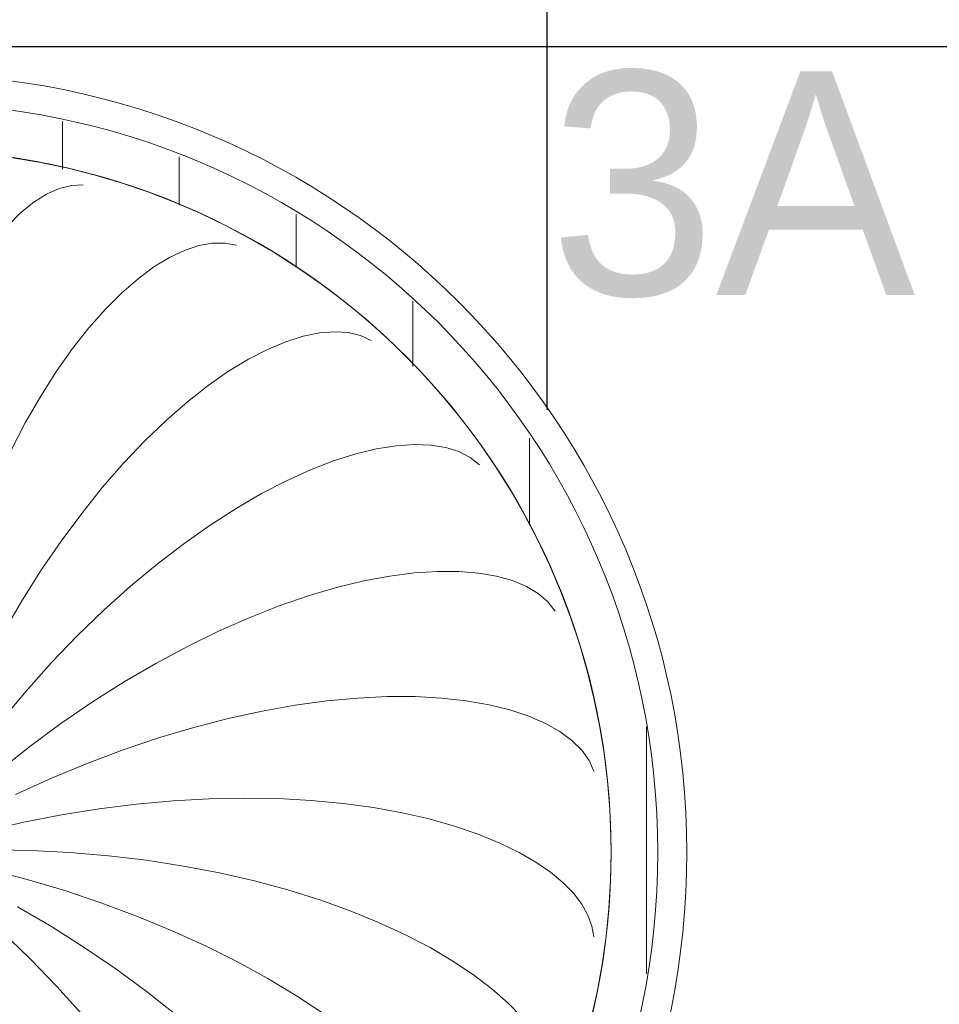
# Model space of a CAD drawing. Header units: metres. Extents: x -31 to 96, y -24 to 31.
# Tile 40 of 155: x -4.701 to -4.111, y -7.492 to -6.859. Entities that reach past the tile are written whole.
import ezdxf

# ---------------------------------------------------------------- set-up
doc = ezdxf.new("R2010")
doc.units = ezdxf.units.M
for name, color, linetype, lineweight in [('A-CLNG-PATT', 13, 'Continuous', 18), ('E-LITE-EQPM', 33, 'Continuous', 18), ('G-ANNO-TEXT', 231, 'Continuous', 9)]:
    doc.layers.add(name, color=color, linetype=linetype, lineweight=lineweight)
doc.styles.add('Century Gothic', font='GOTHIC.TTF', dxfattribs={"height": 0.143711})
pattern_1 = [(90, (4.776, 7.394), (-0.075, 5e-18), [])]

# ---------------------------------------------------------------- blocks, each defined once
blk = doc.blocks.new('FP_15-PLANTA DE TETO - LUMINOTÉCNICO')
at = {"layer": 'E-LITE-EQPM'}
for p, q in [((0.10006, 0.42655), (0.09198, 0.42298)), ((0.10793, 0.42853), (0.10006, 0.42655)), ((0.11552, 0.42892), (0.10793, 0.42853)), ((0.08377, 0.41783), (0.0755, 0.41112)), ((0.09198, 0.42298), (0.08377, 0.41783)), ((0.0755, 0.41112), (0.06725, 0.40286)), ((0.18053, 0.38683), (0.17091, 0.38227)), ((0.18973, 0.38988), (0.18053, 0.38683)), ((0.19843, 0.39143), (0.18973, 0.38988)), ((0.20655, 0.39148), (0.19843, 0.39143)), ((0.21401, 0.39007), (0.20655, 0.39148)), ((0.17091, 0.38227), (0.16094, 0.3762)), ((0.16094, 0.3762), (0.1507, 0.36863)), ((0.1507, 0.36863), (0.14028, 0.35957)), ((0.14028, 0.35957), (0.12975, 0.34906)), ((0.12975, 0.34906), (0.1192, 0.33712)), ((0.1192, 0.33712), (0.1087, 0.32379)), ((0.25676, 0.33161), (0.24563, 0.32808)), ((0.26719, 0.33376), (0.25676, 0.33161)), ((0.27685, 0.33454), (0.26719, 0.33376)), ((0.28567, 0.33399), (0.27685, 0.33454)), ((0.29357, 0.33212), (0.28567, 0.33399)), ((0.30048, 0.32897), (0.29357, 0.33212)), ((0.1087, 0.32379), (0.09834, 0.30911)), ((0.23389, 0.32315), (0.22162, 0.31683)), ((0.24563, 0.32808), (0.23389, 0.32315)), ((0.22162, 0.31683), (0.2089, 0.30911)), ((0.09834, 0.30911), (0.08819, 0.29314)), ((0.2089, 0.30911), (0.19582, 0.30001)), ((0.19582, 0.30001), (0.18246, 0.28955)), ((0.08819, 0.29314), (0.07831, 0.27593)), ((0.18246, 0.28955), (0.16892, 0.27775)), ((0.07831, 0.27593), (0.06879, 0.25754)), ((0.16892, 0.27775), (0.15526, 0.26464)), ((0.15526, 0.26464), (0.14159, 0.25026)), ((0.3165, 0.26125), (0.30393, 0.25925)), ((0.32815, 0.26205), (0.3165, 0.26125)), ((0.3388, 0.26166), (0.32815, 0.26205)), ((0.34837, 0.26013), (0.3388, 0.26166)), ((0.3568, 0.2575), (0.34837, 0.26013)), ((0.29051, 0.25602), (0.27632, 0.25154)), ((0.30393, 0.25925), (0.29051, 0.25602)), ((0.36403, 0.25381), (0.3568, 0.2575)), ((0.37, 0.24912), (0.36403, 0.25381)), ((0.14159, 0.25026), (0.12798, 0.23466)), ((0.27632, 0.25154), (0.26146, 0.2458)), ((0.26146, 0.2458), (0.246, 0.2388)), ((0.12798, 0.23466), (0.11452, 0.21788)), ((0.246, 0.2388), (0.23004, 0.23055)), ((0.23004, 0.23055), (0.21367, 0.22105)), ((0.11452, 0.21788), (0.10128, 0.2)), ((0.21367, 0.22105), (0.19698, 0.21032)), ((0.19698, 0.21032), (0.18006, 0.19839)), ((0.10128, 0.2), (0.08834, 0.18106)), ((0.18006, 0.19839), (0.163, 0.18529)), ((0.163, 0.18529), (0.1459, 0.17105)), ((0.08834, 0.18106), (0.07577, 0.16115)), ((0.31237, 0.17757), (0.2957, 0.17443)), ((0.32817, 0.17962), (0.31237, 0.17757)), ((0.34302, 0.18061), (0.32817, 0.17962)), ((0.35682, 0.18057), (0.34302, 0.18061)), ((0.36951, 0.17953), (0.35682, 0.18057)), ((0.38101, 0.17754), (0.36951, 0.17953)), ((0.39126, 0.17464), (0.38101, 0.17754)), ((0.1459, 0.17105), (0.12884, 0.15572)), ((0.2957, 0.17443), (0.27824, 0.1702)), ((0.4002, 0.17089), (0.39126, 0.17464)), ((0.40777, 0.16633), (0.4002, 0.17089)), ((0.26008, 0.16485), (0.24132, 0.15839)), ((0.27824, 0.1702), (0.26008, 0.16485)), ((0.41392, 0.16103), (0.40777, 0.16633)), ((0.07577, 0.16115), (0.06365, 0.14033)), ((0.24132, 0.15839), (0.22205, 0.15081)), ((0.41861, 0.15506), (0.41392, 0.16103)), ((0.12884, 0.15572), (0.11191, 0.13935)), ((0.22205, 0.15081), (0.20238, 0.14212)), ((0.11191, 0.13935), (0.0952, 0.12201)), ((0.20238, 0.14212), (0.18239, 0.13235)), ((0.18239, 0.13235), (0.16218, 0.1215)), ((0.0952, 0.12201), (0.07879, 0.10374)), ((0.16218, 0.1215), (0.14185, 0.10961)), ((0.14185, 0.10961), (0.12151, 0.09672)), ((0.07879, 0.10374), (0.06276, 0.08462)), ((0.12151, 0.09672), (0.10123, 0.08286)), ((0.27208, 0.09742), (0.25157, 0.09463)), ((0.29184, 0.09925), (0.27208, 0.09742)), ((0.31075, 0.10014), (0.29184, 0.09925)), ((0.32872, 0.10012), (0.31075, 0.10014)), ((0.34566, 0.09921), (0.32872, 0.10012)), ((0.3615, 0.09746), (0.34566, 0.09921)), ((0.37615, 0.0949), (0.3615, 0.09746)), ((0.38955, 0.09159), (0.37615, 0.0949)), ((0.23039, 0.09085), (0.20865, 0.0861)), ((0.25157, 0.09463), (0.23039, 0.09085)), ((0.40163, 0.08757), (0.38955, 0.09159)), ((0.10123, 0.08286), (0.08113, 0.06809)), ((0.20865, 0.0861), (0.18645, 0.08035)), ((0.41234, 0.08291), (0.40163, 0.08757)), ((0.42161, 0.07766), (0.41234, 0.08291)), ((0.18645, 0.08035), (0.16389, 0.07362)), ((0.4294, 0.0719), (0.42161, 0.07766)), ((0.16389, 0.07362), (0.14107, 0.06592)), ((0.43567, 0.06568), (0.4294, 0.0719)), ((0.08113, 0.06809), (0.06128, 0.05245)), ((0.14107, 0.06592), (0.11808, 0.05726)), ((0.44039, 0.05907), (0.43567, 0.06568)), ((0.11808, 0.05726), (0.09505, 0.04768)), ((0.44353, 0.05215), (0.44039, 0.05907)), ((0.09505, 0.04768), (0.07206, 0.03719)), ((0.17324, 0.03318), (0.14969, 0.03104)), ((0.19634, 0.03448), (0.17324, 0.03318)), ((0.21889, 0.03494), (0.19634, 0.03448)), ((0.24081, 0.03459), (0.21889, 0.03494)), ((0.262, 0.03344), (0.24081, 0.03459)), ((0.28238, 0.03152), (0.262, 0.03344)), ((0.12579, 0.02804), (0.10164, 0.02418)), ((0.14969, 0.03104), (0.12579, 0.02804)), ((0.30185, 0.02887), (0.28238, 0.03152)), ((0.32034, 0.02552), (0.30185, 0.02887)), ((0.33776, 0.02152), (0.32034, 0.02552)), ((0.07734, 0.01948), (0.05299, 0.01393)), ((0.10164, 0.02418), (0.07734, 0.01948)), ((0.35406, 0.01692), (0.33776, 0.02152)), ((0.36915, 0.01176), (0.35406, 0.01692)), ((0.38299, 0.0061), (0.36915, 0.01176)), ((0.08167, 0.00129), (0.0561, 0.00174)), ((0.10697, 0), (0.08167, 0.00129)), ((0.3955, 0), (0.38299, 0.0061))]:
    blk.add_line(p, q, dxfattribs=at)
at = {"layer": 'E-LITE-EQPM', "flags": 128}
blk.add_lwpolyline([(0.07032, 0.44634), (0.08812, 0.4433), (0.10578, 0.43955), (0.12327, 0.43509), (0.14058, 0.42995), (0.15766, 0.42411), (0.17449, 0.41759), (0.19106, 0.41041), (0.20732, 0.40257), (0.22325, 0.39409), (0.23884, 0.38497), (0.25404, 0.37524), (0.26885, 0.36491), (0.28323, 0.354), (0.29716, 0.34252), (0.31062, 0.33049), (0.32359, 0.31794), (0.33605, 0.30487), (0.34798, 0.29132), (0.35935, 0.2773), (0.37015, 0.26283), (0.38037, 0.24795), (0.38999, 0.23267), (0.39898, 0.21702), (0.40734, 0.20102), (0.41506, 0.1847), (0.42211, 0.16808), (0.4285, 0.1512), (0.43421, 0.13407), (0.43922, 0.11673), (0.44354, 0.0992), (0.44716, 0.08151), (0.45006, 0.06369), (0.45225, 0.04577), (0.45372, 0.02778), (0.45447, 0.00975), (0.45458, 0)], dxfattribs=at)
blk = doc.blocks.new('FP_16-PLANTA DE TETO - LUMINOTÉCNICO')
at = {"layer": 'E-LITE-EQPM'}
for p, q in [((0.13182, -0.00211), (0.10697, 0)), ((0.40617, -0.00617), (0.3955, 0)), ((0.15619, -0.00502), (0.13182, -0.00211)), ((0.17997, -0.0087), (0.15619, -0.00502)), ((0.41555, -0.01264), (0.40617, -0.00617)), ((0.07953, -0.01729), (0.05486, -0.01081)), ((0.20308, -0.01313), (0.17997, -0.0087)), ((0.42361, -0.01933), (0.41555, -0.01264)), ((0.10375, -0.02451), (0.07953, -0.01729)), ((0.22542, -0.01826), (0.20308, -0.01313)), ((0.24688, -0.02406), (0.22542, -0.01826)), ((0.1274, -0.03245), (0.10375, -0.02451)), ((0.2674, -0.03046), (0.24688, -0.02406)), ((0.43033, -0.0262), (0.42361, -0.01933)), ((0.28688, -0.03743), (0.2674, -0.03046)), ((0.43568, -0.03319), (0.43033, -0.0262)), ((0.09507, -0.04764), (0.07326, -0.03488)), ((0.1504, -0.04105), (0.1274, -0.03245)), ((0.30524, -0.04491), (0.28688, -0.03743)), ((0.43964, -0.04023), (0.43568, -0.03319)), ((0.17265, -0.05027), (0.1504, -0.04105)), ((0.44221, -0.04726), (0.43964, -0.04023)), ((0.08115, -0.06806), (0.06299, -0.05049)), ((0.11617, -0.06096), (0.09507, -0.04764)), ((0.19407, -0.06005), (0.17265, -0.05027)), ((0.32241, -0.05283), (0.30524, -0.04491)), ((0.44338, -0.05421), (0.44221, -0.04726)), ((0.33833, -0.06112), (0.32241, -0.05283)), ((0.13647, -0.07477), (0.11617, -0.06096)), ((0.21457, -0.07033), (0.19407, -0.06005)), ((0.35294, -0.06973), (0.33833, -0.06112)), ((0.09849, -0.086), (0.08115, -0.06806)), ((0.15591, -0.089), (0.13647, -0.07477)), ((0.23407, -0.08105), (0.21457, -0.07033)), ((0.36617, -0.07858), (0.35294, -0.06973)), ((0.2525, -0.09214), (0.23407, -0.08105)), ((0.37799, -0.0876), (0.36617, -0.07858)), ((0.11495, -0.10423), (0.09849, -0.086)), ((0.38835, -0.09671), (0.37799, -0.0876)), ((0.1744, -0.10358), (0.15591, -0.089)), ((0.26979, -0.10353), (0.2525, -0.09214)), ((0.39721, -0.10583), (0.38835, -0.09671))]:
    blk.add_line(p, q, dxfattribs=at)
at = {"layer": 'E-LITE-EQPM', "flags": 128}
blk.add_lwpolyline([(0.45458, 0), (0.45422, -0.01805), (0.45314, -0.03607), (0.45133, -0.05403), (0.44881, -0.07191), (0.44558, -0.08967), (0.44164, -0.10729)], dxfattribs=at)
blk = doc.blocks.new('PENDENTE-BACIA-SALAS_0002 - 600 diameter-V14-PLANTA DE TETO - LUMINOTÉCNICO')
at = {"layer": 'E-LITE-EQPM'}
h = blk.add_hatch(dxfattribs=at)
h.set_pattern_fill('FP_5', color=256, style=0, pattern_type=2)
h.set_pattern_definition(pattern_1)
h.paths.add_polyline_path([(-0.47812, 0), (-0.44812, 0), (-0.44196, 0.07429), (-0.42367, 0.14655), (-0.3917, 0.21791), (-0.35032, 0.28008), (-0.30246, 0.33207), (-0.24305, 0.37817), (-0.17363, 0.41486), (-0.10458, 0.43804), (-0.03404, 0.44981), (0.04132, 0.44967), (0.11719, 0.43645), (0.18453, 0.41333), (0.25009, 0.37785), (0.30892, 0.33207), (0.35941, 0.27722), (0.40018, 0.21482), (0.43012, 0.14655), (0.44879, 0.06981), (0.45458, 0), (0.48458, 0), (0.47865, 0.0753), (0.45899, 0.15364), (0.42935, 0.22305), (0.38921, 0.28696), (0.33956, 0.34381), (0.28164, 0.39219), (0.21686, 0.43091), (0.14682, 0.45903), (0.07832, 0.47544), (0.00323, 0.48135), (-0.07499, 0.47472), (-0.14552, 0.45779), (-0.2153, 0.42889), (-0.28098, 0.38833), (-0.33795, 0.33941), (-0.38668, 0.28214), (-0.42687, 0.21559), (-0.45538, 0.14535), (-0.47263, 0.06981), (-0.47381, 0.05474)], flags=0)
h = blk.add_hatch(dxfattribs=at)
h.set_pattern_fill('FP_5', color=256, style=0, pattern_type=2)
h.set_pattern_definition(pattern_1)
h.paths.add_polyline_path([(0.00323, -0.48135), (0.08145, -0.47472), (0.15197, -0.45779), (0.22176, -0.42889), (0.28744, -0.38833), (0.34441, -0.33941), (0.39314, -0.28214), (0.43333, -0.21559), (0.46134, -0.14742), (0.47908, -0.06981), (0.48458, 0), (0.45458, 0), (0.44842, -0.07429), (0.43012, -0.14655), (0.39816, -0.21791), (0.35678, -0.28008), (0.30892, -0.33207), (0.2495, -0.37817), (0.18009, -0.41486), (0.11104, -0.43804), (0.0405, -0.44981), (-0.03486, -0.44967), (-0.1083, -0.43729), (-0.17808, -0.41333), (-0.24364, -0.37785), (-0.30246, -0.33207), (-0.35295, -0.27722), (-0.39372, -0.21482), (-0.42367, -0.14655), (-0.44196, -0.07429), (-0.44812, 0), (-0.47812, 0), (-0.47219, -0.0753), (-0.45253, -0.15364), (-0.42289, -0.22305), (-0.38275, -0.28696), (-0.33311, -0.34381), (-0.27518, -0.39219), (-0.2104, -0.43091), (-0.14036, -0.45903), (-0.07186, -0.47544), (-0.02837, -0.47886)], flags=0)
for radius, start, end in [(0.5, 0, 180), (0.48135, 0, 180), (0.45135, 0, 180), (0.5, 180, 0), (0.48135, 180, 0), (0.45135, 180, 360)]:
    blk.add_arc((0.00323, 0), radius, start, end, dxfattribs=at)
for name in ['FP_15-PLANTA DE TETO - LUMINOTÉCNICO', 'FP_16-PLANTA DE TETO - LUMINOTÉCNICO']:
    blk.add_blockref(name, (0, 0), dxfattribs=at)

msp = doc.modelspace()

# ---------------------------------------------------------------- hatches: boundary and pattern name
at = {"layer": 'A-CLNG-PATT', "lineweight": 25}
h = msp.add_hatch(dxfattribs=at)
h.set_pattern_fill('FP_2', color=256, style=0, pattern_type=2)
h.set_pattern_definition([(180, (12.512, -5.627), (8e-17, 0.625), []), (90, (12.512, -5.627), (0.625, -4e-17), [])])
h.paths.add_polyline_path([(8.73663, -10.62691), (21.88273, -10.62691), (21.88273, -0.62691), (-2.48351, -0.62691), (-2.48351, -3.75274), (-6.86277, -3.75274), (-6.86277, -8.76459), (-2.48727, -8.76459), (-2.48727, -10.62691), (-2.48326, -10.62691), (-2.48326, -10.01762), (-1.87366, -10.01762), (-1.87366, -10.62691), (8.70428, -10.62691)], flags=0)
h.paths.add_polyline_path([(1.26174, -10.61915), (1.26174, -10.00955), (1.87134, -10.00955), (1.87134, -10.61915), (1.54976, -10.61915)], flags=0)
h.paths.add_polyline_path([(5.01243, -10.61915), (5.01243, -10.00955), (5.62203, -10.00955), (5.62203, -10.61915)], flags=0)
h.paths.add_polyline_path([(17.94245, -10.61915), (17.5151, -10.61915), (17.5151, -10.00955), (18.1247, -10.00955), (18.1247, -10.61915), (18.12181, -10.61915)], flags=0)
h.paths.add_polyline_path([(14.98663, -10.61915), (14.37703, -10.61915), (14.37703, -10.00955), (14.98663, -10.00955)], flags=0)
h.paths.add_polyline_path([(20.65203, -10.61915), (20.6401, -10.61915), (20.6401, -10.00955), (21.2497, -10.00955), (21.2497, -10.61915)], flags=0)
h.paths.add_polyline_path([(8.73663, -10.61915), (8.12703, -10.61915), (8.12703, -10.00955), (8.73663, -10.00955)], flags=0)
h.paths.add_polyline_path([(11.27743, -10.61915), (11.27743, -10.00955), (11.88703, -10.00955), (11.88703, -10.61915)], flags=0)
h.paths.add_polyline_path([(-5.85897, -8.38445), (-5.98897, -8.38368), (-5.98897, -8.22445), (-5.82897, -8.22445), (-5.82897, -8.38445), (-5.83897, -8.38445)], flags=0)
h.paths.add_polyline_path([(-4.70897, -8.38445), (-4.73897, -8.38445), (-4.73897, -8.22445), (-4.57897, -8.22445), (-4.57897, -8.38445), (-4.60897, -8.38445)], flags=0)
h.paths.add_polyline_path([(-3.34574, -8.38445), (-3.48897, -8.38445), (-3.48897, -8.22445), (-3.32897, -8.22445), (-3.32955, -8.38445), (-3.33897, -8.38445)], flags=0)
h.paths.add_polyline_path([(2.83238, -8.38445), (2.75653, -8.38445), (2.75653, -8.22445), (2.91653, -8.22445), (2.91653, -8.38445), (2.88653, -8.38445)], flags=0)
h.paths.add_polyline_path([(-0.94388, -8.38445), (-0.99347, -8.38445), (-0.99347, -8.22445), (-0.83347, -8.22445), (-0.83347, -8.38445), (-0.92966, -8.38445)], flags=0)
h.paths.add_polyline_path([(1.56747, -8.38445), (1.50653, -8.38445), (1.50653, -8.22445), (1.66653, -8.22445), (1.66653, -8.38445), (1.58103, -8.38445)], flags=0)
h.paths.add_polyline_path([(0.3733, -8.38445), (0.25653, -8.38445), (0.25653, -8.22445), (0.41653, -8.22445), (0.41653, -8.38445), (0.38147, -8.38445)], flags=0)
h.paths.add_polyline_path([(2.13588, -7.89444), (2.05766, -7.88829), (1.98137, -7.86997), (1.90888, -7.83995), (1.84104, -7.79814), (1.78165, -7.74721), (1.73137, -7.68834), (1.69038, -7.62144), (1.66035, -7.54895), (1.64546, -7.48694), (1.27399, -7.48694), (1.25767, -7.55243), (1.22908, -7.62144), (1.18809, -7.68834), (1.13713, -7.748), (1.07747, -7.79895), (1.01057, -7.83995), (0.93809, -7.86997), (0.85867, -7.88854), (0.78358, -7.89444), (0.70536, -7.88829), (0.62907, -7.86997), (0.55658, -7.83995), (0.48874, -7.79814), (0.42935, -7.74721), (0.37907, -7.68834), (0.33653, -7.6177), (0.30805, -7.54895), (0.28974, -7.47266), (0.28358, -7.39445), (0.28974, -7.31623), (0.30949, -7.23647), (0.33808, -7.16745), (0.37907, -7.10055), (0.43003, -7.04089), (0.48969, -6.98994), (0.55658, -6.94894), (0.62907, -6.91892), (0.70849, -6.90036), (0.78358, -6.89445), (0.8618, -6.9006), (0.93809, -6.91892), (1.01057, -6.94894), (1.07842, -6.99075), (1.13781, -7.04168), (1.18878, -7.10169), (1.21728, -7.14819), (1.21728, -6.87734), (1.82688, -6.87734), (1.82701, -7.00273), (1.84199, -6.98994), (1.90888, -6.94894), (1.98137, -6.91892), (2.06079, -6.90036), (2.1392, -6.89471), (2.2141, -6.9006), (2.29039, -6.91892), (2.36287, -6.94894), (2.43072, -6.99075), (2.49011, -7.04168), (2.54109, -7.10169), (2.58138, -7.16745), (2.61141, -7.23994), (2.62995, -7.31915), (2.63588, -7.39445), (2.62972, -7.47266), (2.60997, -7.55243), (2.58138, -7.62144), (2.54039, -7.68834), (2.48943, -7.748), (2.42977, -7.79895), (2.35869, -7.84168), (2.29039, -7.86997), (2.21097, -7.88854), (2.1392, -7.89418)], flags=0)
h.paths.add_polyline_path([(-0.56912, -7.89444), (-0.64734, -7.88829), (-0.72363, -7.86997), (-0.79612, -7.83995), (-0.86396, -7.79814), (-0.92335, -7.74721), (-0.97363, -7.68834), (-1.01462, -7.62144), (-1.04465, -7.54895), (-1.06296, -7.47266), (-1.06912, -7.39445), (-1.06296, -7.31623), (-1.04321, -7.23647), (-1.01462, -7.16745), (-0.97363, -7.10055), (-0.92267, -7.04089), (-0.86301, -6.98994), (-0.79612, -6.94894), (-0.72363, -6.91892), (-0.64178, -6.90017), (-0.56912, -6.89445), (-0.4909, -6.9006), (-0.41461, -6.91892), (-0.34213, -6.94894), (-0.27518, -6.98998), (-0.21489, -7.04168), (-0.16391, -7.10169), (-0.12362, -7.16745), (-0.09359, -7.23994), (-0.07528, -7.31623), (-0.06912, -7.39445), (-0.07528, -7.47266), (-0.09503, -7.55243), (-0.12362, -7.62144), (-0.16461, -7.68834), (-0.21557, -7.748), (-0.27523, -7.79895), (-0.34213, -7.83995), (-0.41461, -7.86997), (-0.49467, -7.88859), (-0.55435, -7.89328)], flags=0)
h.paths.add_polyline_path([(-3.42063, -7.89444), (-3.49885, -7.88829), (-3.57514, -7.86997), (-3.64763, -7.83995), (-3.71547, -7.79814), (-3.77486, -7.74721), (-3.82514, -7.68834), (-3.86613, -7.62144), (-3.89616, -7.54895), (-3.91448, -7.47266), (-3.92063, -7.39445), (-3.91448, -7.31623), (-3.89472, -7.23647), (-3.86613, -7.16745), (-3.82514, -7.10055), (-3.77418, -7.04089), (-3.71452, -6.98994), (-3.64763, -6.94894), (-3.57514, -6.91892), (-3.49572, -6.90036), (-3.41973, -6.89452), (-3.34242, -6.9006), (-3.26612, -6.91892), (-3.19364, -6.94894), (-3.12674, -6.98994), (-3.0664, -7.04168), (-3.01543, -7.10169), (-2.97513, -7.16745), (-2.94511, -7.23994), (-2.92679, -7.31623), (-2.92063, -7.39445), (-2.92679, -7.47266), (-2.94654, -7.55243), (-2.97513, -7.62144), (-3.01612, -7.68834), (-3.06708, -7.748), (-3.12854, -7.80006), (-3.19364, -7.83995), (-3.26612, -7.86997), (-3.34554, -7.88854), (-3.41181, -7.89375)], flags=0)
h.paths.add_polyline_path([(-4.77293, -7.89444), (-4.85115, -7.88829), (-4.92744, -7.86997), (-4.99993, -7.83995), (-5.06777, -7.79814), (-5.12716, -7.74721), (-5.17744, -7.68834), (-5.21843, -7.62144), (-5.24846, -7.54895), (-5.26678, -7.47266), (-5.27293, -7.39445), (-5.26678, -7.31623), (-5.24702, -7.23647), (-5.21843, -7.16745), (-5.17744, -7.10055), (-5.12649, -7.04089), (-5.06682, -6.98994), (-4.99993, -6.94894), (-4.92744, -6.91892), (-4.84802, -6.90036), (-4.77293, -6.89445), (-4.69472, -6.9006), (-4.61842, -6.91892), (-4.54594, -6.94894), (-4.47809, -6.99075), (-4.41871, -7.04168), (-4.36773, -7.10169), (-4.32743, -7.16745), (-4.29741, -7.23994), (-4.27886, -7.31915), (-4.27293, -7.39445), (-4.27909, -7.47266), (-4.29884, -7.55243), (-4.32743, -7.62144), (-4.36843, -7.68834), (-4.41938, -7.748), (-4.47904, -7.79895), (-4.54594, -7.83995), (-4.61842, -7.86997), (-4.69784, -7.88854), (-4.75816, -7.89328)], flags=0)
h.paths.add_polyline_path([(-6.12063, -7.89444), (-6.2014, -7.88768), (-6.27514, -7.86997), (-6.34763, -7.83995), (-6.41547, -7.79814), (-6.47486, -7.74721), (-6.52514, -7.68834), (-6.56613, -7.62144), (-6.59616, -7.54895), (-6.61448, -7.47266), (-6.62063, -7.39445), (-6.61448, -7.31623), (-6.59472, -7.23647), (-6.56613, -7.16745), (-6.52514, -7.10055), (-6.47418, -7.04089), (-6.41452, -6.98994), (-6.34763, -6.94894), (-6.27514, -6.91892), (-6.19572, -6.90036), (-6.1167, -6.89476), (-6.04242, -6.9006), (-5.96612, -6.91892), (-5.89261, -6.94958), (-5.82579, -6.99075), (-5.7664, -7.04168), (-5.71543, -7.10169), (-5.67513, -7.16745), (-5.64511, -7.23994), (-5.62656, -7.31915), (-5.62063, -7.39445), (-5.62679, -7.47266), (-5.64654, -7.55243), (-5.67513, -7.62144), (-5.71612, -7.68834), (-5.76708, -7.748), (-5.82674, -7.79895), (-5.89878, -7.84208), (-5.96612, -7.86997), (-6.04554, -7.88854), (-6.10586, -7.89328)], flags=0)
h.paths.add_polyline_path([(-2.25059, -7.49427), (-2.51257, -7.49427), (-2.51257, -6.88467), (-1.90297, -6.88467), (-1.90297, -7.49427)], flags=0)
h.paths.add_polyline_path([(5.01243, -7.49427), (5.01243, -6.88467), (5.62203, -6.88467), (5.62203, -7.49427)], flags=0)
h.paths.add_polyline_path([(11.88703, -7.49427), (11.27743, -7.49427), (11.27743, -6.88467), (11.88703, -6.88467)], flags=0)
h.paths.add_polyline_path([(14.37703, -7.49427), (14.37703, -6.88467), (14.98663, -6.88467), (14.98663, -7.49427)], flags=0)
h.paths.add_polyline_path([(8.73663, -7.49427), (8.12703, -7.49427), (8.12703, -6.88467), (8.73663, -6.88467)], flags=0)
h.paths.add_polyline_path([(21.26163, -7.48734), (20.65203, -7.48734), (20.65203, -6.87774), (21.26163, -6.87774)], flags=0)
h.paths.add_polyline_path([(17.52703, -7.48734), (17.52703, -6.87774), (18.13663, -6.87774), (18.13663, -7.48734), (17.94245, -7.48734)], flags=0)
h.paths.add_polyline_path([(-5.96357, -6.58445), (-5.98897, -6.58445), (-5.98897, -6.42445), (-5.82897, -6.42445), (-5.82897, -6.58445), (-5.96097, -6.58445)], flags=0)
h.paths.add_polyline_path([(-4.68497, -6.58445), (-4.73897, -6.58445), (-4.73897, -6.42445), (-4.57897, -6.42445), (-4.57897, -6.58445), (-4.68471, -6.58445)], flags=0)
h.paths.add_polyline_path([(-3.3722, -6.58445), (-3.48897, -6.58445), (-3.48897, -6.42445), (-3.32897, -6.42445), (-3.32897, -6.58445), (-3.36753, -6.58445)], flags=0)
h.paths.add_polyline_path([(2.91653, -6.58445), (2.75653, -6.58445), (2.75653, -6.42445), (2.91653, -6.42527), (2.91653, -6.57445)], flags=0)
h.paths.add_polyline_path([(-0.92669, -6.58445), (-0.99347, -6.58445), (-0.99347, -6.42445), (-0.83347, -6.42445), (-0.83347, -6.58445), (-0.91347, -6.58445)], flags=0)
h.paths.add_polyline_path([(1.63539, -6.58445), (1.50653, -6.58445), (1.50653, -6.42445), (1.66653, -6.42445), (1.66653, -6.58445), (1.63653, -6.58445)], flags=0)
h.paths.add_polyline_path([(0.31078, -6.58445), (0.25653, -6.58445), (0.25653, -6.42445), (0.41653, -6.42445), (0.41653, -6.58445), (0.32307, -6.58445)], flags=0)
h.paths.add_polyline_path([(-0.80627, -4.86475), (-1.28627, -4.86475), (-1.28627, -4.38475), (-0.80627, -4.38475), (-0.80627, -4.59271), (-0.7323, -4.59271), (-0.73161, -4.53986), (-0.5523, -4.53986), (-0.5523, -4.73986), (-0.7323, -4.73986), (-0.7323, -4.68271), (-0.80627, -4.68271), (-0.80627, -4.77004)], flags=0)
h.paths.add_polyline_path([(-1.42333, -4.72373), (-1.60333, -4.72373), (-1.60333, -4.52373), (-1.42333, -4.52373), (-1.42333, -4.57658), (-1.32602, -4.57658), (-1.32602, -4.66658), (-1.42333, -4.66658), (-1.42333, -4.67048)], flags=0)
h.paths.add_polyline_path([(-0.60176, -4.68662), (-0.60176, -4.58662), (-0.69176, -4.58662), (-0.69176, -4.68662), (-0.60505, -4.68662)], flags=0)
h.paths.add_polyline_path([(-1.46387, -4.67048), (-1.46387, -4.57048), (-1.55387, -4.57048), (-1.55387, -4.67048), (-1.55058, -4.67048)], flags=0)
h.paths.add_polyline_path([(-2.48272, -4.37734), (-2.48272, -3.76774), (-1.87312, -3.76774), (-1.87312, -4.37734), (-1.90297, -4.37734)], flags=0)
h.paths.add_polyline_path([(1.24674, -4.36927), (1.23674, -4.36927), (1.23674, -3.75967), (1.84634, -3.75967), (1.84634, -4.36927), (1.56053, -4.36927)], flags=0)
h.paths.add_polyline_path([(5.01243, -4.36927), (5.01243, -3.75967), (5.62203, -3.75967), (5.62203, -4.36927), (5.02243, -4.36927)], flags=0)
h.paths.add_polyline_path([(20.65203, -4.36927), (20.6401, -4.36927), (20.6401, -3.75967), (21.2497, -3.75967), (21.2497, -4.36927)], flags=0)
h.paths.add_polyline_path([(17.94245, -4.36927), (17.5151, -4.36927), (17.5151, -3.75967), (18.1247, -3.75967), (18.1247, -4.36927)], flags=0)
h.paths.add_polyline_path([(8.12703, -4.36927), (8.12703, -3.75967), (8.73663, -3.75967), (8.73663, -4.36927)], flags=0)
h.paths.add_polyline_path([(11.88703, -4.36927), (11.27743, -4.36927), (11.27743, -3.75967), (11.88703, -3.75967)], flags=0)
h.paths.add_polyline_path([(14.37703, -4.36927), (14.37703, -3.75967), (14.98663, -3.75967), (14.98663, -4.36927)], flags=0)
h.paths.add_polyline_path([(-2.48272, -1.25234), (-2.48272, -0.64274), (-1.87312, -0.64274), (-1.87312, -1.25234)], flags=0)
h.paths.add_polyline_path([(1.85634, -1.24427), (1.24674, -1.24427), (1.24674, -0.63467), (1.85634, -0.63467)], flags=0)
h.paths.add_polyline_path([(18.1347, -1.24427), (17.5251, -1.24427), (17.5251, -0.63467), (18.1347, -0.63467)], flags=0)
h.paths.add_polyline_path([(21.2497, -1.24427), (20.6501, -1.24427), (20.6501, -0.63467), (21.2597, -0.63467), (21.2597, -1.24427)], flags=0)
h.paths.add_polyline_path([(5.62203, -1.24427), (5.02243, -1.24427), (5.02243, -0.63467), (5.63203, -0.63467), (5.63203, -1.24427)], flags=0)
h.paths.add_polyline_path([(8.73663, -1.24427), (8.13703, -1.24427), (8.13703, -0.63467), (8.74663, -0.63467), (8.74663, -1.24427)], flags=0)
h.paths.add_polyline_path([(11.89703, -1.24427), (11.28743, -1.24427), (11.28743, -0.63467), (11.89703, -0.63467)], flags=0)
h.paths.add_polyline_path([(14.98663, -1.24427), (14.38703, -1.24427), (14.38703, -0.63467), (14.99663, -0.63467), (14.99663, -1.24427)], flags=0)

# ---------------------------------------------------------------- block references
at = {"layer": 'E-LITE-EQPM'}
msp.add_blockref('PENDENTE-BACIA-SALAS_0002 - 600 diameter-V14-PLANTA DE TETO - LUMINOTÉCNICO', (-4.77616, -7.39445), dxfattribs=at)

# ---------------------------------------------------------------- texts
at = {"layer": 'G-ANNO-TEXT', "color": 7, "insert": (-4.36126, -6.89262), "char_height": 0.143711, "width": 0.3078, "attachment_point": 1, "line_spacing_factor": 0.984117, "style": 'Century Gothic'}
msp.add_mtext('3A', dxfattribs=at)

doc.saveas('drawing.dxf')
